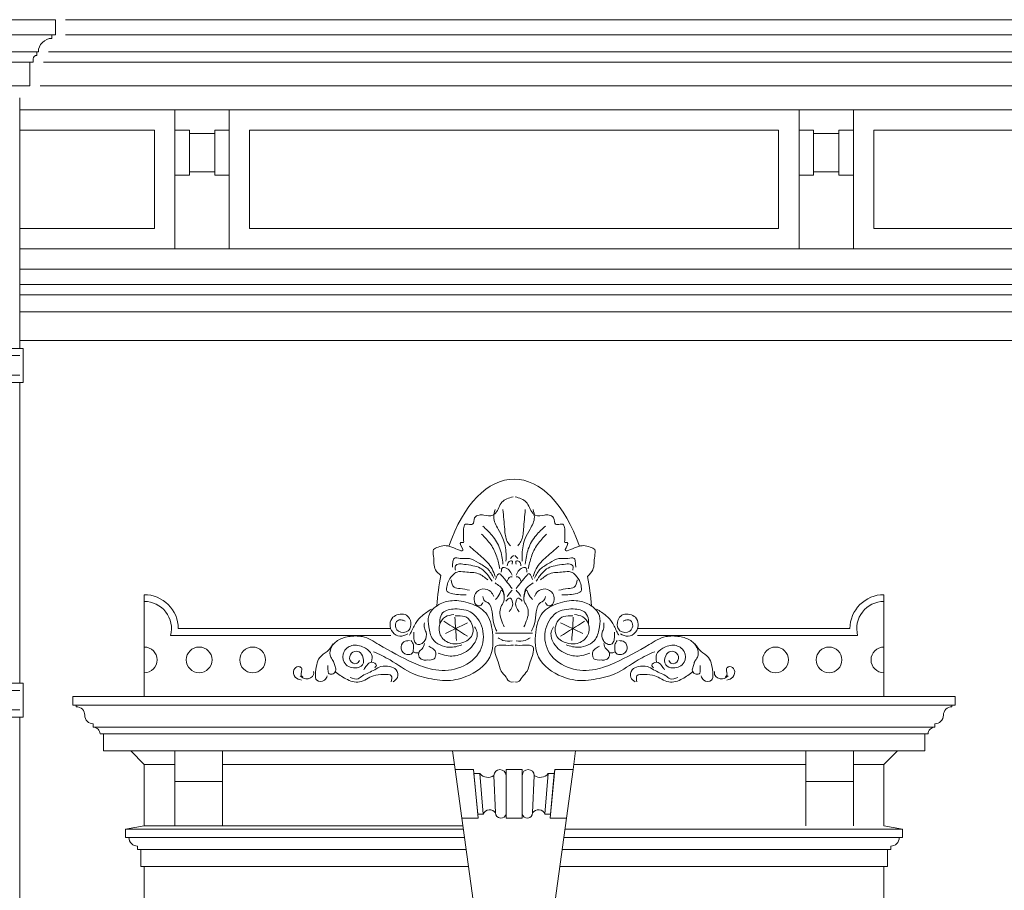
# Model space of a CAD drawing. Extents: x 0 to 286551, y -50 to 581131.
# Tile 202 of 207: x 277666 to 280564, y 559208 to 561770. Entities that reach past the tile are written whole.
import ezdxf

# ---------------------------------------------------------------- set-up
doc = ezdxf.new("R2010")
doc.units = 0
doc.header["$MEASUREMENT"] = 0
doc.layers.add('0.15 GRIJS', color=252, linetype='CONTINUOUS', lineweight=15)

msp = doc.modelspace()

# ---------------------------------------------------------------- linework, layer by layer
at = {"layer": '0.15 GRIJS'}
msp.add_line((278033.2, 559778.2), (278033.2, 560078.2), dxfattribs=at)
for points in [[(277026.5, 561770.2), (277771.5, 561770.2), (277771.5, 561725.2), (277761.5, 561725.2), (277761.5, 561715.2, 0.414214), (277721.5, 561675.2), (277716.5, 561675.2), (277716.5, 561665.2, 0.414214), (277706.5, 561655.2), (277706.5, 561645.2), (277696.5, 561645.2), (277696.5, 561575.2), (277696.5, 561575.2), (277696.5, 561575.2), (276356.5, 561575.2)], [(278758.5, 559978.2), (278133.2, 559978.2, 0.414214), (278033.2, 560078.2)], [(280210.2, 559778.2), (280210.2, 560078.2, 0.414214), (280110.2, 559978.2), (279484.8, 559978.2)], [(278758.5, 559958.2), (278110.6, 559958.2, 0.490314), (278033.2, 560058.2, 0.490314)], [(279484.8, 559958.2), (280132.7, 559958.2, -0.490314), (280210.2, 560058.2, -0.490314)], [(279121.7, 559618.2), (277913.2, 559618.2), (277913.2, 559668.2), (277903.2, 559668.2, 0.414214), (277883.2, 559688.2), (277883.2, 559698.2, -0.414214), (277858.2, 559723.2, 0.414214), (277833.2, 559748.2), (277833.2, 559753.2), (277823.2, 559753.2), (277823.2, 559778.2), (279121.7, 559778.2)], [(279121.7, 559618.2), (280330.2, 559618.2), (280330.2, 559668.2), (280340.2, 559668.2, -0.414214), (280360.2, 559688.2), (280360.2, 559698.2, 0.414214), (280385.2, 559723.2, -0.414214), (280410.2, 559748.2), (280410.2, 559753.2), (280420.2, 559753.2), (280420.2, 559778.2), (279121.7, 559778.2)], [(278987.2, 559278.2), (278023.2, 559278.2), (278023.2, 559328.2), (278013.2, 559328.2), (278013.2, 559338.2, -0.414214), (277988.2, 559363.2), (277978.2, 559363.2), (277978.2, 559388.2), (278033.2, 559398.2)], [(279256.1, 559278.2), (280220.2, 559278.2), (280220.2, 559328.2), (280230.2, 559328.2), (280230.2, 559338.2, 0.414214), (280255.2, 559363.2), (280265.2, 559363.2), (280265.2, 559388.2), (280210.2, 559398.2)]]:
    msp.add_lwpolyline(points, format="xyb", dxfattribs=at)
for points in [[(277026.5, 561770.2), (277771.5, 561770.2), (277771.5, 561725.2), (277026.5, 561725.2)], [(277801.5, 561770.2), (283619.5, 561770.2)], [(277801.5, 561725.2), (283619.5, 561725.2)], [(277721.5, 561675.2), (277026.5, 561675.2)], [(277751.5, 561675.2), (283619.5, 561675.2)], [(277696.5, 561645.2), (277026.5, 561645.2)], [(277736.5, 561645.2), (283619.5, 561645.2)], [(277726.5, 561575.2), (283619.5, 561575.2)], [(277666.5, 560802.9), (277666.5, 561539.8)], [(277666.5, 561505.2), (283619.5, 561505.2)], [(278165.8, 561435.2), (278240.6, 561435.2)], [(280077.6, 561435.2), (280002.8, 561435.2)], [(278165.8, 561322.5), (278240.6, 561322.5)], [(280077.6, 561322.5), (280002.8, 561322.5)], [(277666.5, 561095.6), (283619.5, 561095.6)], [(277666.5, 561035.6), (283619.5, 561035.6)], [(277666.5, 560990.8), (283619.5, 560990.8)], [(277666.5, 560960.7), (283619.5, 560960.7)], [(277666.5, 560910.7), (283619.5, 560910.7)], [(277666.5, 560825.7), (283619.5, 560825.7)], [(277566.5, 560802.9), (277666.5, 560802.9), (277676.5, 560802.9), (277676.5, 560702.9), (277566.5, 560702.9)], [(277666.5, 560781.6), (277570.9, 560781.6)], [(277666.5, 560724.1), (277570.9, 560724.1)], [(277666.5, 559817.9), (277666.5, 560702.9)], [(277566.5, 559817.9), (277666.5, 559817.9), (277676.5, 559817.9), (277676.5, 559717.9), (277566.5, 559717.9)], [(277666.5, 559796.6), (277570.9, 559796.6)], [(279121.7, 559778.2), (277823.2, 559778.2), (277823.2, 559753.2), (279121.7, 559753.2)], [(279121.7, 559778.2), (280420.2, 559778.2), (280420.2, 559753.2), (279121.7, 559753.2)], [(277666.5, 559739.1), (277570.9, 559739.1)], [(277666.5, 558832.9), (277666.5, 559717.9)], [(277883.2, 559688.2), (279121.7, 559688.2)], [(280360.2, 559688.2), (279121.7, 559688.2)], [(277913.2, 559668.2), (279121.7, 559668.2)], [(280330.2, 559668.2), (279121.7, 559668.2)], [(277993.2, 559618.2), (278033.2, 559578.2), (278123.2, 559578.2)], [(280250.2, 559618.2), (280210.2, 559578.2), (280120.2, 559578.2)], [(278033.2, 559398.2), (278033.2, 559578.2)], [(278263.2, 559578.2), (278946.1, 559578.2), (278946.1, 559578.2)], [(279980.2, 559578.2), (279297.2, 559578.2), (279297.2, 559578.2)], [(280210.2, 559398.2), (280210.2, 559578.2)], [(278123.2, 559398.2), (278123.2, 559528.2)], [(278263.2, 559398.2), (278263.2, 559528.2)], [(279980.2, 559398.2), (279980.2, 559528.2)], [(280120.2, 559398.2), (280120.2, 559528.2)], [(278033.2, 559398.2), (278970.8, 559398.2)], [(278975.6, 559363.2), (277978.2, 559363.2), (277978.2, 559388.2), (278972.1, 559388.2)], [(279267.8, 559363.2), (280265.2, 559363.2), (280265.2, 559388.2), (279271.2, 559388.2)], [(278013.2, 559328.2), (278980.4, 559328.2)], [(280230.2, 559328.2), (279263, 559328.2)], [(278033.2, 558183.2), (278033.2, 559278.2), (278033.2, 559278.2), (278033.2, 559278.2)], [(280210.2, 558183.2), (280210.2, 559278.2), (280210.2, 559278.2), (280210.2, 559278.2)]]:
    msp.add_lwpolyline(points, dxfattribs=at)
for points in [[(278123.2, 561095.6), (278123.2, 561505.2), (278283.2, 561505.2), (278283.2, 561095.6)], [(280120.2, 561095.6), (280120.2, 561505.2), (279960.2, 561505.2), (279960.2, 561095.6)], [(277666.5, 561445.2), (278063.2, 561445.2), (278063.2, 561155.6), (277666.5, 561155.6)], [(278165.8, 561312.5), (278165.8, 561445.2), (278123.2, 561445.2), (278123.2, 561312.5)], [(278240.6, 561312.5), (278240.6, 561445.2), (278283.2, 561445.2), (278283.2, 561312.5)], [(279900.2, 561155.6), (279900.2, 561445.2), (278343.2, 561445.2), (278343.2, 561155.6)], [(280002.8, 561312.5), (280002.8, 561445.2), (279960.2, 561445.2), (279960.2, 561312.5)], [(280077.6, 561312.5), (280077.6, 561445.2), (280120.2, 561445.2), (280120.2, 561312.5)], [(280180.2, 561445.2), (280863.2, 561445.2), (280863.2, 561155.6), (280180.2, 561155.6)], [(278263.2, 559528.2), (278263.2, 559618.2), (278123.2, 559618.2), (278123.2, 559528.2)], [(279980.2, 559528.2), (279980.2, 559618.2), (280120.2, 559618.2), (280120.2, 559528.2)], [(278967.7, 559420.8), (278948.1, 559563.5), (279002.2, 559563.5), (279015.7, 559420.8)], [(279030.7, 559432.7), (279021.2, 559551.6), (279003.4, 559551.6), (279014.6, 559432.7)], [(279097.9, 559420.8), (279097.9, 559563.5), (279145.5, 559563.5), (279145.5, 559420.8)], [(279145.5, 559420.8), (279145.5, 559563.5), (279097.9, 559563.5), (279097.9, 559420.8)], [(279212.6, 559432.7), (279222.1, 559551.6), (279240, 559551.6), (279228.8, 559432.7)], [(279275.7, 559420.8), (279295.2, 559563.5), (279241.1, 559563.5), (279227.6, 559420.8)]]:
    msp.add_lwpolyline(points, close=True, dxfattribs=at)
for points in [[(278940.6, 559618.2), (278948.1, 559563.5), (279002.2, 559563.5), (279003.4, 559551.6), (279021.2, 559551.6, 0.381043), (279062.2, 559545.7, -1), (279097.9, 559545.7), (279097.9, 559563.5), (279145.5, 559563.5), (279145.5, 559545.7, -1), (279181.2, 559545.7, 0.381043), (279222.1, 559551.6), (279240, 559551.6), (279241.1, 559563.5), (279295.2, 559563.5), (279302.7, 559618.2)], [(279062.2, 559545.7, -1), (279097.9, 559545.7), (279097.9, 559433.5, -0.920634), (279067.1, 559436.1)], [(279181.2, 559545.7, 1), (279145.5, 559545.7), (279145.5, 559433.5, 0.920634), (279176.3, 559436.1)], [(279067.1, 559436.1, 0.608446), (279030.7, 559432.7), (279014.6, 559432.7), (279015.7, 559420.8), (278967.7, 559420.8), (279008.7, 559121.7), (279121.7, 559128.2), (279234.7, 559121.7), (279275.7, 559420.8), (279227.6, 559420.8), (279228.8, 559432.7), (279212.6, 559432.7, 0.608446), (279176.3, 559436.1, -0.920634), (279145.5, 559433.5), (279145.5, 559420.8), (279097.9, 559420.8), (279097.9, 559433.5, -0.920634)]]:
    msp.add_lwpolyline(points, format="xyb", close=True, dxfattribs=at)
for centre in [(278194.8, 559886.3), (278352.2, 559886.3), (279891.2, 559886.3), (280048.6, 559886.3)]:
    msp.add_circle(centre, 37.9, dxfattribs=at)
for centre, start, end in [((278033.2, 559886.3), 270, 90), ((280210.2, 559886.3), 90, 270)]:
    msp.add_arc(centre, 37.9, start, end, dxfattribs=at)
for start_param, end_param in [(-0.986115, 0.986109), (1.207261, 1.417823), (-1.417823, -1.214778)]:
    msp.add_ellipse((279121.7, 559978.2), major_axis=(0, 440), ratio=0.523597, start_param=start_param, end_param=end_param, dxfattribs=at)
for points, knots in [([(279118.7, 560366.1), (279106.1, 560362.6), (279080.5, 560355.5), (279074.9, 560323.9), (279054.7, 560307.8), (279036.4, 560312.5), (279018.5, 560313.4), (279000.7, 560306.5), (279005.1, 560281.7), (278988.1, 560285.3), (278975.4, 560287.1), (278971, 560266.3), (278973.6, 560251.1), (278972.2, 560238.7), (278974.7, 560229.3), (278955.2, 560236.3), (278985.9, 560194.2), (278928.6, 560226.5), (278907.8, 560222.1), (278879.8, 560211.9), (278887.8, 560183.1), (278882.6, 560154.1), (278900.1, 560139.8), (278906.3, 560134.7)], [0, 0, 0, 0, 36.059427, 73.904624, 83.500325, 110.371976, 123.807587, 139.280627, 159.312469, 172.74808, 180.425695, 195.038554, 221.899474, 229.574063, 235.329788, 243.007403, 264.88396, 298.404002, 338.710834, 354.184248, 373.370577, 414.071515, 437.12476, 437.12476, 437.12476, 437.12476]), ([(279124.7, 560366.1), (279137.2, 560362.6), (279162.9, 560355.5), (279168.4, 560323.9), (279188.6, 560307.8), (279206.9, 560312.5), (279224.9, 560313.4), (279242.6, 560306.5), (279238.3, 560281.7), (279255.2, 560285.3), (279268, 560287.1), (279272.4, 560266.3), (279269.7, 560251.1), (279271.1, 560238.7), (279268.7, 560229.3), (279288.1, 560236.3), (279257.4, 560194.2), (279314.7, 560226.5), (279335.5, 560222.1), (279363.5, 560211.9), (279355.7, 560182.9), (279359.7, 560154.3), (279343.7, 560137.8), (279337.6, 560131.6)], [0, 0, 0, 0, 36.059427, 73.904624, 83.500325, 110.371976, 123.807587, 139.280627, 159.312469, 172.74808, 180.425695, 195.038554, 221.899474, 229.574063, 235.329788, 243.007403, 264.88396, 298.404002, 338.710834, 354.184248, 373.370577, 414.071515, 439.05257, 439.05257, 439.05257, 439.05257]), ([(279065.7, 560328.5), (279063.8, 560321.2), (279058.4, 560301.3), (279073.3, 560272.4), (279092.9, 560240.1), (279098.5, 560206.8), (279098, 560184.3), (279097.8, 560177)], [0, 0, 0, 0, 22.157109, 60.320723, 90.750935, 136.564456, 158.384315, 158.384315, 158.384315, 158.384315]), ([(279088.8, 560328.5), (279090.6, 560309.5), (279093.5, 560278.4), (279096.4, 560240), (279107.4, 560226.1), (279110.7, 560221.9)], [0, 0, 0, 0, 57.98625, 94.74123, 110.410506, 110.410506, 110.410506, 110.410506]), ([(279154.5, 560328.5), (279152.7, 560309.5), (279149.9, 560278.4), (279146.9, 560240), (279135.9, 560226.1), (279132.7, 560221.9)], [0, 0, 0, 0, 57.98625, 94.74123, 110.410506, 110.410506, 110.410506, 110.410506]), ([(279177.6, 560328.5), (279179.6, 560321.2), (279184.9, 560301.3), (279170, 560272.4), (279150.5, 560240.1), (279144.9, 560206.8), (279145.4, 560184.3), (279145.5, 560177)], [0, 0, 0, 0, 22.157109, 60.320723, 90.750935, 136.564456, 158.384315, 158.384315, 158.384315, 158.384315]), ([(279029.8, 560279.7), (279039.2, 560271.1), (279059.9, 560252.2), (279082.9, 560213.9), (279086.9, 560183.3), (279088.8, 560168)], [0, 0, 0, 0, 38.125891, 84.14069, 129.954211, 129.954211, 129.954211, 129.954211]), ([(279213.6, 560279.7), (279204.2, 560271.1), (279183.5, 560252.2), (279160.4, 560213.9), (279156.5, 560183.3), (279154.5, 560168)], [0, 0, 0, 0, 38.125891, 84.14069, 129.954211, 129.954211, 129.954211, 129.954211]), ([(279025.9, 560256.6), (279035.5, 560246.8), (279054.5, 560227.3), (279072.1, 560191.3), (279077.3, 560166), (279079.9, 560153.9)], [0, 0, 0, 0, 40.939043, 81.122565, 118.168006, 118.168006, 118.168006, 118.168006]), ([(279217.4, 560256.6), (279207.8, 560246.8), (279188.9, 560227.3), (279171.2, 560191.3), (279166, 560166), (279163.5, 560153.9)], [0, 0, 0, 0, 40.939043, 81.122565, 118.168006, 118.168006, 118.168006, 118.168006]), ([(278990, 560220.7), (279002, 560210.6), (279026.2, 560190.5), (279055.1, 560162), (279063.1, 560139.6), (279065.7, 560132.1)], [0, 0, 0, 0, 47.344563, 94.686157, 118.284817, 118.284817, 118.284817, 118.284817]), ([(279253.4, 560220.7), (279241.3, 560210.6), (279217.2, 560190.5), (279188.2, 560162), (279180.3, 560139.6), (279177.6, 560132.1)], [0, 0, 0, 0, 47.344563, 94.686157, 118.284817, 118.284817, 118.284817, 118.284817]), ([(279061.9, 560127), (279056.6, 560136.8), (279046.2, 560156.4), (279017.6, 560170.6), (278991.1, 560188.8), (278967.5, 560181.9), (278943.1, 560189.8), (278941.1, 560171.4), (278940.3, 560163.1), (278939.9, 560159)], [0, 0, 0, 0, 32.39841, 64.801758, 94.665185, 121.629668, 139.605799, 153.006485, 165.905709, 165.905709, 165.905709, 165.905709]), ([(279101.7, 560162.9), (279102.1, 560167.9), (279102.9, 560176.2), (279118.4, 560179.4), (279116.7, 560171.8), (279115.8, 560168)], [0, 0, 0, 0, 13.824711, 22.904238, 31.888954, 31.888954, 31.888954, 31.888954]), ([(279141.7, 560162.9), (279141.2, 560167.9), (279140.5, 560176.2), (279124.9, 560179.4), (279126.7, 560171.8), (279127.5, 560168)], [0, 0, 0, 0, 13.824711, 22.904238, 31.888954, 31.888954, 31.888954, 31.888954]), ([(279181.5, 560127), (279186.7, 560136.8), (279197.2, 560156.4), (279225.7, 560170.6), (279252.2, 560188.8), (279275.8, 560181.9), (279300.2, 560189.8), (279302.2, 560171.4), (279303, 560163.1), (279303.4, 560159)], [0, 0, 0, 0, 32.39841, 64.801758, 94.665185, 121.629668, 139.605799, 153.006485, 165.905709, 165.905709, 165.905709, 165.905709]), ([(279043.9, 560121.8), (279035.3, 560129), (279016, 560145), (278983.1, 560143), (278955.6, 560148.4), (278937.9, 560134), (278926.5, 560116.9), (278923.6, 560100.8), (278922.3, 560087.1), (278939.1, 560080.3), (278957.8, 560077.6), (278973.2, 560078), (278981, 560078.2)], [0, 0, 0, 0, 32.403347, 72.537582, 95.65012, 111.321352, 137.313793, 155.691253, 160.825349, 176.496928, 198.66229, 221.774541, 221.774541, 221.774541, 221.774541]), ([(279056.7, 560118), (279047.3, 560131.9), (279028.5, 560159.7), (278990.3, 560165.4), (278946, 560171.8), (278948.2, 560154.9), (278948.9, 560150.1)], [0, 0, 0, 0, 47.341594, 94.079156, 126.409885, 139.245027, 139.245027, 139.245027, 139.245027]), ([(279083.7, 560144.9), (279084.3, 560150.8), (279085, 560158.4), (279097.2, 560157.6), (279108.2, 560150.9), (279113.2, 560141), (279115.8, 560135.9)], [0, 0, 0, 0, 13.824818, 17.676764, 33.764079, 50.501041, 50.501041, 50.501041, 50.501041]), ([(279159.6, 560144.9), (279159.1, 560150.8), (279158.4, 560158.4), (279146.2, 560157.6), (279135.2, 560150.9), (279130.1, 560141), (279127.5, 560135.9)], [0, 0, 0, 0, 13.824818, 17.676764, 33.764079, 50.501041, 50.501041, 50.501041, 50.501041]), ([(279186.6, 560118), (279196.1, 560131.9), (279214.9, 560159.7), (279253, 560165.4), (279297.4, 560171.8), (279295.1, 560154.9), (279294.5, 560150.1)], [0, 0, 0, 0, 47.341594, 94.079156, 126.409885, 139.245027, 139.245027, 139.245027, 139.245027]), ([(279199.4, 560121.8), (279208, 560129), (279227.3, 560145), (279260.2, 560143), (279287.8, 560148.4), (279305.5, 560134), (279316.8, 560116.9), (279319.7, 560100.8), (279321, 560087.1), (279304.2, 560080.3), (279285.5, 560077.6), (279270.2, 560078), (279262.4, 560078.2)], [0, 0, 0, 0, 32.403347, 72.537582, 95.65012, 111.321352, 137.313793, 155.691253, 160.825349, 176.496928, 198.66229, 221.774541, 221.774541, 221.774541, 221.774541]), ([(278936.1, 560121.8), (278937.7, 560112.9), (278940.5, 560097), (278966.9, 560096.6), (278981.4, 560093.1), (278990, 560091)], [0, 0, 0, 0, 23.59855, 41.982431, 69.431335, 69.431335, 69.431335, 69.431335]), ([(279067, 560123.1), (279071, 560132.9), (279076, 560145.2), (279089.3, 560129.3), (279100.5, 560115.9), (279111.1, 560102.2), (279115.8, 560096.1)], [0, 0, 0, 0, 21.054405, 26.500805, 54.771954, 77.627722, 77.627722, 77.627722, 77.627722]), ([(279101.7, 560118), (279103.8, 560123.9), (279106.7, 560131.7), (279114, 560131), (279115.8, 560130.8)], [0, 0, 0, 0, 15.669276, 20.805396, 20.805396, 20.805396, 20.805396]), ([(279176.3, 560123.1), (279172.3, 560132.9), (279167.3, 560145.2), (279154.1, 560129.3), (279142.9, 560115.9), (279132.3, 560102.2), (279127.5, 560096.1)], [0, 0, 0, 0, 21.054405, 26.500805, 54.771954, 77.627722, 77.627722, 77.627722, 77.627722]), ([(279141.7, 560118), (279139.5, 560123.9), (279136.6, 560131.7), (279129.3, 560131), (279127.5, 560130.8)], [0, 0, 0, 0, 15.669276, 20.805396, 20.805396, 20.805396, 20.805396]), ([(279307.3, 560121.8), (279305.7, 560112.9), (279302.8, 560097), (279276.4, 560096.6), (279262, 560093.1), (279253.4, 560091)], [0, 0, 0, 0, 23.59855, 41.982431, 69.431335, 69.431335, 69.431335, 69.431335]), ([(279029.8, 560055.1), (279027.7, 560051.4), (279024, 560044.8), (279008, 560045), (279002.5, 560064.1), (279006.2, 560085.4), (279029.1, 560098.8), (279053.2, 560090.8), (279059.4, 560078.2), (279061.9, 560073)], [0, 0, 0, 0, 11.835519, 20.823584, 40.915474, 59.292994, 84.615383, 108.976935, 125.713742, 125.713742, 125.713742, 125.713742]), ([(279065.7, 560112.8), (279075.2, 560106.5), (279090.1, 560096.6), (279092, 560079.4), (279092.7, 560073)], [0, 0, 0, 0, 31.784939, 50.162399, 50.162399, 50.162399, 50.162399]), ([(279067, 560064.1), (279071.8, 560069.1), (279078.8, 560076.3), (279085.5, 560101.6), (279097.9, 560062.4), (279084.2, 560047.4), (279077.9, 560026.8), (279083.5, 560005.2), (279089.5, 559990.8), (279092.7, 559983.2)], [0, 0, 0, 0, 22.085444, 31.861057, 60.2741, 79.825148, 98.514002, 120.671253, 145.46136, 145.46136, 145.46136, 145.46136]), ([(279101.7, 560073), (279104.4, 560077.5), (279108.5, 560084.1), (279114.1, 560089.3), (279115.8, 560091)], [0, 0, 0, 0, 15.669276, 22.931415, 22.931415, 22.931415, 22.931415]), ([(279141.7, 560073), (279138.9, 560077.5), (279134.9, 560084.1), (279129.3, 560089.3), (279127.5, 560091)], [0, 0, 0, 0, 15.669276, 22.931415, 22.931415, 22.931415, 22.931415]), ([(279176.3, 560064.1), (279171.5, 560069.1), (279164.5, 560076.3), (279157.8, 560101.6), (279145.5, 560062.4), (279159.2, 560047.4), (279165.5, 560026.8), (279159.9, 560005.2), (279153.8, 559990.8), (279150.6, 559983.2)], [0, 0, 0, 0, 22.085444, 31.861057, 60.2741, 79.825148, 98.514002, 120.671253, 145.46136, 145.46136, 145.46136, 145.46136]), ([(279177.6, 560112.8), (279168.2, 560106.5), (279153.3, 560096.6), (279151.3, 560079.4), (279150.6, 560073)], [0, 0, 0, 0, 31.784939, 50.162399, 50.162399, 50.162399, 50.162399]), ([(279213.6, 560055.1), (279215.6, 560051.4), (279219.3, 560044.8), (279235.4, 560045), (279240.9, 560064.1), (279237.1, 560085.4), (279214.2, 560098.8), (279190.1, 560090.8), (279184, 560078.2), (279181.5, 560073)], [0, 0, 0, 0, 11.835519, 20.823584, 40.915474, 59.292994, 84.615383, 108.976935, 125.713742, 125.713742, 125.713742, 125.713742]), ([(278707.7, 559910.4), (278724.2, 559902.8), (278765, 559884.1), (278818.1, 559842.4), (278876.6, 559830.2), (278929, 559822.9), (278989.9, 559835.4), (279059.7, 559883.7), (279061.4, 559963), (279046.3, 560027.8), (278992.8, 560055.2), (278943.4, 560064.2), (278897.8, 560052.1), (278865.8, 560021.3), (278870.4, 559981.8), (278878.7, 559939.3), (278926.4, 559917.5), (278956.1, 559926.5), (278968.3, 559930.2)], [0, 0, 0, 0, 54.631718, 134.441696, 198.222036, 230.987026, 292.59813, 382.717753, 456.442435, 516.767863, 570.043507, 624.181093, 665.415236, 709.080597, 741.646627, 779.532665, 834.164383, 872.045697, 872.045697, 872.045697, 872.045697]), ([(279029.8, 560073), (279030.8, 560068.1), (279032.4, 560059.5), (279051.5, 560053.7), (279058.6, 560025), (279058.7, 559995.9), (279067.4, 559977.6), (279070.9, 559970.4)], [0, 0, 0, 0, 13.824711, 24.175916, 54.03193, 90.335565, 113.934115, 113.934115, 113.934115, 113.934115]), ([(279097.8, 560058.9), (279102.4, 560064.2), (279109.8, 560072.7), (279118.2, 560056.9), (279117.7, 560042), (279110.4, 560032.6), (279106.8, 560028.1)], [0, 0, 0, 0, 15.671579, 24.928406, 42.897645, 59.634606, 59.634606, 59.634606, 59.634606]), ([(279145.5, 560058.9), (279140.9, 560064.2), (279133.6, 560072.7), (279125.2, 560056.9), (279125.7, 560042), (279133, 560032.6), (279136.5, 560028.1)], [0, 0, 0, 0, 15.671579, 24.928406, 42.897645, 59.634606, 59.634606, 59.634606, 59.634606]), ([(279213.6, 560073), (279212.6, 560068.1), (279210.9, 560059.5), (279191.9, 560053.7), (279184.8, 560025), (279184.7, 559995.9), (279175.9, 559977.6), (279172.5, 559970.4)], [0, 0, 0, 0, 13.824711, 24.175916, 54.03193, 90.335565, 113.934115, 113.934115, 113.934115, 113.934115]), ([(279535.7, 559910.4), (279519.1, 559902.8), (279478.4, 559884.1), (279425.3, 559842.4), (279366.8, 559830.2), (279314.3, 559822.9), (279253.5, 559835.4), (279183.7, 559883.7), (279182, 559963), (279197, 560027.8), (279250.5, 560055.2), (279300, 560064.2), (279345.6, 560052.1), (279377.6, 560021.3), (279372.9, 559981.8), (279364.7, 559939.3), (279317, 559917.5), (279287.2, 559926.5), (279275, 559930.2)], [0, 0, 0, 0, 54.631718, 134.441696, 198.222036, 230.987026, 292.59813, 382.717753, 456.442435, 516.767863, 570.043507, 624.181093, 665.415236, 709.080597, 741.646627, 779.532665, 834.164383, 872.045697, 872.045697, 872.045697, 872.045697]), ([(278573.9, 559869.7), (278573.8, 559866), (278573.8, 559858.1), (278574.5, 559842.9), (278591.2, 559843.7), (278599.9, 559856.7), (278593, 559869.2), (278591.2, 559882.8), (278578, 559895.7), (278580, 559922.4), (278601.1, 559946.4), (278636.2, 559956.5), (278680.6, 559958.3), (278741.6, 559919.8), (278807.8, 559884.1), (278885.4, 559852.7), (278957.8, 559854.8), (279023.7, 559897.5), (279038.6, 559970.4), (279004.8, 560030.2), (278953, 560038.6), (278911.5, 560032.4), (278902.3, 560007.4), (278902.9, 559996.1), (278903.2, 559991.8)], [0, 0, 0, 0, 11.630683, 24.892103, 36.527285, 50.726133, 63.987553, 76.130656, 91.297074, 115.721548, 147.15093, 181.743463, 222.466745, 276.588468, 391.083915, 451.427903, 524.812861, 600.6821, 667.059594, 729.69958, 781.065267, 818.96335, 840.347362, 853.141152, 853.141152, 853.141152, 853.141152]), ([(278878.7, 560036), (278869.1, 560029.9), (278852, 560019.1), (278830.6, 559995.6), (278822.3, 559974.1), (278815.2, 559962), (278813.6, 559959.3)], [0, 0, 0, 0, 34.21591, 60.589111, 93.364769, 102.742658, 102.742658, 102.742658, 102.742658]), ([(279669.5, 559869.7), (279669.5, 559866), (279669.6, 559858.1), (279668.9, 559842.9), (279652.2, 559843.7), (279643.5, 559856.7), (279650.4, 559869.2), (279652.2, 559882.8), (279665.3, 559895.7), (279663.3, 559922.4), (279642.2, 559946.4), (279607.2, 559956.5), (279562.7, 559958.3), (279501.7, 559919.8), (279435.6, 559884.1), (279357.9, 559852.7), (279285.5, 559854.8), (279219.6, 559897.5), (279204.8, 559970.4), (279238.5, 560030.2), (279290.4, 560038.6), (279331.8, 560032.4), (279341, 560007.4), (279340.4, 559996.1), (279340.2, 559991.8)], [0, 0, 0, 0, 11.630683, 24.892103, 36.527285, 50.726133, 63.987553, 76.130656, 91.297074, 115.721548, 147.15093, 181.743463, 222.466745, 276.588468, 391.083915, 451.427903, 524.812861, 600.6821, 667.059594, 729.69958, 781.065267, 818.96335, 840.347362, 853.141152, 853.141152, 853.141152, 853.141152]), ([(279364.6, 560036), (279374.3, 560029.9), (279391.4, 560019.1), (279412.7, 559995.6), (279421.1, 559974.1), (279428.2, 559962), (279429.8, 559959.3)], [0, 0, 0, 0, 34.21591, 60.589111, 93.364769, 102.742658, 102.742658, 102.742658, 102.742658]), ([(278808.9, 559962.8), (278801.2, 559959), (278785.9, 559951.5), (278761.6, 559966.1), (278753.7, 559990.2), (278762.1, 560013), (278781.2, 560020.8), (278800.9, 560022.7), (278817, 560007), (278820, 559986.9), (278808.7, 559966), (278779, 559964.5), (278769.2, 559989.3), (278779.2, 560005.5), (278792.1, 560004.3), (278798.2, 560001.3), (278800.8, 560000)], [0, 0, 0, 0, 24.294485, 48.250506, 73.997236, 95.381357, 113.591873, 133.371654, 150.665849, 175.338488, 188.903497, 218.014841, 240.478661, 254.677509, 266.312691, 275.173194, 275.173194, 275.173194, 275.173194]), ([(278943.9, 560019.8), (278935.2, 560018.4), (278917.6, 560015.7), (278898.2, 559989.9), (278901.6, 559953), (278931.7, 559932.4), (278964.1, 559933.9), (278992.4, 559944.5), (279003, 559970.8), (278998.6, 559993.7), (278983.1, 560014.9), (278962.2, 560016.4), (278951.2, 560016.3), (278948.5, 560016.3)], [0, 0, 0, 0, 25.411084, 51.937047, 88.160776, 123.99939, 148.433186, 184.854475, 206.238416, 227.462763, 253.080897, 277.953929, 286.098528, 286.098528, 286.098528, 286.098528]), ([(279299.5, 560019.8), (279308.1, 560018.4), (279325.8, 560015.7), (279345.2, 559989.9), (279341.7, 559953), (279311.7, 559932.4), (279279.2, 559933.9), (279251, 559944.5), (279240.3, 559970.8), (279244.8, 559993.7), (279260.2, 560014.9), (279281.2, 560016.4), (279292.1, 560016.3), (279294.8, 560016.3)], [0, 0, 0, 0, 25.411084, 51.937047, 88.160776, 123.99939, 148.433186, 184.854475, 206.238416, 227.462763, 253.080897, 277.953929, 286.098528, 286.098528, 286.098528, 286.098528]), ([(279434.4, 559962.8), (279442.1, 559959), (279457.5, 559951.5), (279481.7, 559966.1), (279489.7, 559990.2), (279481.3, 560013), (279462.1, 560020.8), (279442.4, 560022.7), (279426.4, 560007), (279423.4, 559986.9), (279434.6, 559966), (279464.4, 559964.5), (279474.2, 559989.3), (279464.2, 560005.5), (279451.2, 560004.3), (279445.2, 560001.3), (279442.6, 560000)], [0, 0, 0, 0, 24.294485, 48.250506, 73.997236, 95.381357, 113.591873, 133.371654, 150.665849, 175.338488, 188.903497, 218.014841, 240.478661, 254.677509, 266.312691, 275.173194, 275.173194, 275.173194, 275.173194]), ([(278857.8, 559995.3), (278857.2, 559990.2), (278856.2, 559980.4), (278865.5, 559964.6), (278862.7, 559945.5), (278851.1, 559934), (278838.3, 559928.7), (278828.2, 559938.7), (278825.8, 559952.1), (278826.2, 559962), (278826.4, 559967.4)], [0, 0, 0, 0, 15.119811, 28.733808, 53.406406, 64.92266, 78.18835, 88.913705, 102.175125, 118.458043, 118.458043, 118.458043, 118.458043]), ([(278898.5, 559905.8), (278906.5, 559903), (278927.5, 559895.7), (278968.9, 559899.3), (279004.1, 559926.5), (279016.9, 559963), (279008.5, 559978.4), (279005.6, 559983.7)], [0, 0, 0, 0, 25.411084, 66.283581, 118.427063, 151.996108, 169.712488, 169.712488, 169.712488, 169.712488]), ([(279344.8, 559905.8), (279336.8, 559903), (279315.8, 559895.7), (279274.5, 559899.3), (279239.2, 559926.5), (279226.4, 559963), (279234.9, 559978.4), (279237.8, 559983.7)], [0, 0, 0, 0, 25.411084, 66.283581, 118.427063, 151.996108, 169.712488, 169.712488, 169.712488, 169.712488]), ([(279385.6, 559995.3), (279386.1, 559990.2), (279387.2, 559980.4), (279377.9, 559964.6), (279380.6, 559945.5), (279392.3, 559934), (279405.1, 559928.7), (279415.2, 559938.7), (279417.6, 559952.1), (279417.2, 559962), (279417, 559967.4)], [0, 0, 0, 0, 15.119811, 28.733808, 53.406406, 64.92266, 78.18835, 88.913705, 102.175125, 118.458043, 118.458043, 118.458043, 118.458043]), ([(279074.7, 559951.1), (279079.3, 559948.1), (279091.6, 559940.1), (279106.5, 559941.3), (279115.8, 559942.1)], [0, 0, 0, 0, 16.087222, 43.082235, 43.082235, 43.082235, 43.082235]), ([(279168.6, 559951.1), (279164, 559948.1), (279151.7, 559940.1), (279136.9, 559941.3), (279127.5, 559942.1)], [0, 0, 0, 0, 16.087222, 43.082235, 43.082235, 43.082235, 43.082235]), ([(278571.4, 559839.4), (278569.6, 559834.6), (278565, 559822.1), (278537.1, 559821.3), (278536.2, 559848.3), (278539.5, 559869.5), (278547.7, 559896.9), (278573.2, 559909.7), (278584, 559925.3), (278589.4, 559933.1)], [0, 0, 0, 0, 14.969812, 38.082062, 55.206735, 83.705528, 107.304078, 135.577229, 163.848195, 163.848195, 163.848195, 163.848195]), ([(278666.4, 559884.4), (278663.8, 559880.5), (278657, 559870.5), (278633.6, 559883), (278639.5, 559908.5), (278662.6, 559914.8), (278679.2, 559897.6), (278681, 559868.7), (278648.7, 559858.3), (278616.1, 559874.1), (278616.1, 559914.7), (278650, 559934.9), (278681.4, 559924.2), (278706, 559904.8), (278703.5, 559888.2), (278702.4, 559880.5)], [0, 0, 0, 0, 12.708676, 32.805104, 54.962354, 73.657226, 92.742341, 119.696296, 143.301362, 179.479579, 211.567437, 243.970892, 281.029101, 306.446317, 328.266176, 328.266176, 328.266176, 328.266176]), ([(278813.6, 559943), (278807.7, 559942.8), (278793.8, 559942.2), (278784.2, 559916.9), (278801.9, 559899.6), (278823.9, 559902.6), (278825.1, 559918.2), (278826.6, 559931.4), (278821.2, 559938.9), (278818.2, 559943)], [0, 0, 0, 0, 16.65869, 39.122615, 62.154782, 78.813473, 92.074892, 103.705576, 118.280135, 118.280135, 118.280135, 118.280135]), ([(278857.8, 559934.8), (278856.3, 559928.9), (278853.7, 559919), (278839.7, 559910.7), (278839.9, 559893.2), (278853.5, 559884.5), (278868.6, 559887), (278886.3, 559884.1), (278891, 559899), (278892.4, 559910.4), (278882.4, 559920.1), (278874.9, 559924.3), (278870.6, 559926.7)], [0, 0, 0, 0, 17.71638, 29.23243, 45.515348, 59.716137, 71.351319, 92.583501, 101.441602, 114.235392, 124.960206, 140.128906, 140.128906, 140.128906, 140.128906]), ([(279119.7, 559929.3), (279110.1, 559929.1), (279093.6, 559928.9), (279061.2, 559930.4), (279066.4, 559900.4), (279076.2, 559879.9), (279080.4, 559853.3), (279097.9, 559838.2), (279106.6, 559819.9), (279116.5, 559821.1), (279119.7, 559821.5)], [0, 0, 0, 0, 30.81643, 52.981825, 76.08516, 99.225182, 127.638226, 150.493994, 169.578245, 178.566311, 178.566311, 178.566311, 178.566311]), ([(279123.7, 559929.3), (279133.3, 559929.1), (279149.7, 559928.9), (279182.2, 559930.4), (279177, 559900.4), (279167.1, 559879.9), (279163, 559853.3), (279145.5, 559838.2), (279136.8, 559819.9), (279126.8, 559821.1), (279123.7, 559821.5)], [0, 0, 0, 0, 30.81643, 52.981825, 76.08516, 99.225182, 127.638226, 150.493994, 169.578245, 178.566311, 178.566311, 178.566311, 178.566311]), ([(279385.6, 559934.8), (279387.1, 559928.9), (279389.6, 559919), (279403.6, 559910.7), (279403.5, 559893.2), (279389.9, 559884.5), (279374.8, 559887), (279357, 559884.1), (279352.3, 559899), (279351, 559910.4), (279361, 559920.1), (279368.4, 559924.3), (279372.8, 559926.7)], [0, 0, 0, 0, 17.71638, 29.23243, 45.515348, 59.716137, 71.351319, 92.583501, 101.441602, 114.235392, 124.960206, 140.128906, 140.128906, 140.128906, 140.128906]), ([(279429.8, 559943), (279435.7, 559942.8), (279449.5, 559942.2), (279459.2, 559916.9), (279441.5, 559899.6), (279419.5, 559902.6), (279418.2, 559918.2), (279416.8, 559931.4), (279422.1, 559938.9), (279425.1, 559943)], [0, 0, 0, 0, 16.65869, 39.122615, 62.154782, 78.813473, 92.074892, 103.705576, 118.280135, 118.280135, 118.280135, 118.280135]), ([(279576.9, 559884.4), (279579.6, 559880.5), (279586.4, 559870.5), (279609.8, 559883), (279603.9, 559908.5), (279580.7, 559914.8), (279564.1, 559897.6), (279562.3, 559868.7), (279594.6, 559858.3), (279627.2, 559874.1), (279627.2, 559914.7), (279593.3, 559934.9), (279562, 559924.2), (279537.3, 559904.8), (279539.8, 559888.2), (279541, 559880.5)], [0, 0, 0, 0, 12.708676, 32.805104, 54.962354, 73.657226, 92.742341, 119.696296, 143.301362, 179.479579, 211.567437, 243.970892, 281.029101, 306.446317, 328.266176, 328.266176, 328.266176, 328.266176]), ([(279672, 559839.4), (279673.8, 559834.6), (279678.4, 559822.1), (279706.3, 559821.3), (279707.2, 559848.3), (279703.9, 559869.5), (279695.6, 559896.9), (279670.2, 559909.7), (279659.4, 559925.3), (279654, 559933.1)], [0, 0, 0, 0, 14.969812, 38.082062, 55.206735, 83.705528, 107.304078, 135.577229, 163.848195, 163.848195, 163.848195, 163.848195]), ([(278825.2, 559910.4), (278827.9, 559909), (278833, 559906.1), (278838.7, 559906.7), (278841.5, 559906.9)], [0, 0, 0, 0, 8.860502, 17.005388, 17.005388, 17.005388, 17.005388]), ([(279418.1, 559910.4), (279415.5, 559909), (279410.4, 559906.1), (279404.6, 559906.7), (279401.8, 559906.9)], [0, 0, 0, 0, 8.860502, 17.005388, 17.005388, 17.005388, 17.005388]), ([(278495.6, 559826.6), (278488.9, 559828.6), (278474.7, 559832.8), (278469.1, 559856.9), (278484.1, 559868.8), (278498.9, 559863.1), (278495.6, 559850.9), (278494.2, 559841.1), (278497.9, 559837.2), (278499.5, 559835.6)], [0, 0, 0, 0, 20.096598, 42.253849, 57.925192, 67.703626, 80.538769, 89.523485, 95.94193, 95.94193, 95.94193, 95.94193]), ([(278765.3, 559821.5), (278770.5, 559825.2), (278782.5, 559833.6), (278777.8, 559859.9), (278754.1, 559868), (278730.8, 559869.4), (278711.4, 559857.1), (278693.5, 559848.1), (278676.1, 559841.7), (278661.2, 559825.9), (278647.6, 559831.1), (278639.4, 559834.3)], [0, 0, 0, 0, 18.155279, 41.577572, 61.673999, 88.638483, 108.734911, 128.831596, 148.927937, 164.599516, 188.030338, 188.030338, 188.030338, 188.030338]), ([(278679.2, 559857.4), (278682, 559861.7), (278687.8, 559870.6), (278700.5, 559883.7), (278721, 559872.4), (278713.9, 559865.1), (278711.3, 559862.5)], [0, 0, 0, 0, 15.669276, 32.408981, 49.148686, 58.405192, 58.405192, 58.405192, 58.405192]), ([(279478.1, 559821.5), (279472.8, 559825.2), (279460.8, 559833.6), (279465.5, 559859.9), (279489.3, 559868), (279512.5, 559869.4), (279531.9, 559857.1), (279549.8, 559848.1), (279567.3, 559841.7), (279582.1, 559825.9), (279595.7, 559831.1), (279603.9, 559834.3)], [0, 0, 0, 0, 18.155279, 41.577572, 61.673999, 88.638483, 108.734911, 128.831596, 148.927937, 164.599516, 188.030338, 188.030338, 188.030338, 188.030338]), ([(279564.1, 559857.4), (279561.3, 559861.7), (279555.5, 559870.6), (279542.8, 559883.7), (279522.3, 559872.4), (279529.5, 559865.1), (279532, 559862.5)], [0, 0, 0, 0, 15.669276, 32.408981, 49.148686, 58.405192, 58.405192, 58.405192, 58.405192]), ([(279747.7, 559826.6), (279754.5, 559828.6), (279768.7, 559832.8), (279774.3, 559856.9), (279759.2, 559868.8), (279744.5, 559863.1), (279747.7, 559850.9), (279749.1, 559841.1), (279745.4, 559837.2), (279743.9, 559835.6)], [0, 0, 0, 0, 20.096598, 42.253849, 57.925192, 67.703626, 80.538769, 89.523485, 95.94193, 95.94193, 95.94193, 95.94193]), ([(278491.8, 559839.4), (278496.9, 559835.3), (278509.1, 559825.4), (278533.4, 559837), (278532, 559849.2), (278531.6, 559852.3)], [0, 0, 0, 0, 18.956692, 45.394076, 54.378598, 54.378598, 54.378598, 54.378598]), ([(278760.1, 559821.5), (278761.5, 559828.6), (278764.7, 559844.5), (278733.1, 559843), (278703.1, 559842.4), (278668.9, 559814), (278625.5, 559828.4), (278604.6, 559844.5), (278594.5, 559852.3)], [0, 0, 0, 0, 17.969239, 40.134634, 71.190706, 116.036801, 156.842677, 195.657043, 195.657043, 195.657043, 195.657043]), ([(279483.2, 559821.5), (279481.8, 559828.6), (279478.7, 559844.5), (279510.2, 559843), (279540.2, 559842.4), (279574.4, 559814), (279617.9, 559828.4), (279638.7, 559844.5), (279648.8, 559852.3)], [0, 0, 0, 0, 17.969239, 40.134634, 71.190706, 116.036801, 156.842677, 195.657043, 195.657043, 195.657043, 195.657043]), ([(279751.6, 559839.4), (279746.5, 559835.3), (279734.3, 559825.4), (279709.9, 559837), (279711.4, 559849.2), (279711.8, 559852.3)], [0, 0, 0, 0, 18.956692, 45.394076, 54.378598, 54.378598, 54.378598, 54.378598])]:
    msp.add_open_spline(points, degree=3, knots=knots, dxfattribs=at)
for points in [[(279110.7, 560184.7), (279113.7, 560187.7), (279116.7, 560190.7), (279119.7, 560193.7)], [(279132.7, 560184.7), (279129.7, 560187.7), (279126.7, 560190.7), (279123.7, 560193.7)], [(278947.4, 560011.6), (278948.9, 559988.7), (278950.5, 559965.9), (278952, 559943)], [(279296, 560011.6), (279294.4, 559988.7), (279292.9, 559965.9), (279291.3, 559943)], [(278914.8, 560000), (278938.1, 559985.2), (278961.3, 559970.5), (278984.6, 559955.8)], [(278984.6, 559995.3), (278962.9, 559984.9), (278941.2, 559974.4), (278919.5, 559963.9)], [(279328.5, 560000), (279305.3, 559985.2), (279282, 559970.5), (279258.7, 559955.8)], [(279258.7, 559995.3), (279280.5, 559984.9), (279302.2, 559974.4), (279323.9, 559963.9)], [(279067, 559965.2), (279085.2, 559965.2), (279103.5, 559965.2), (279121.7, 559965.2)], [(279176.3, 559965.2), (279158.1, 559965.2), (279139.9, 559965.2), (279121.7, 559965.2)]]:
    msp.add_open_spline(points, degree=3, dxfattribs=at)

doc.saveas('drawing.dxf')
